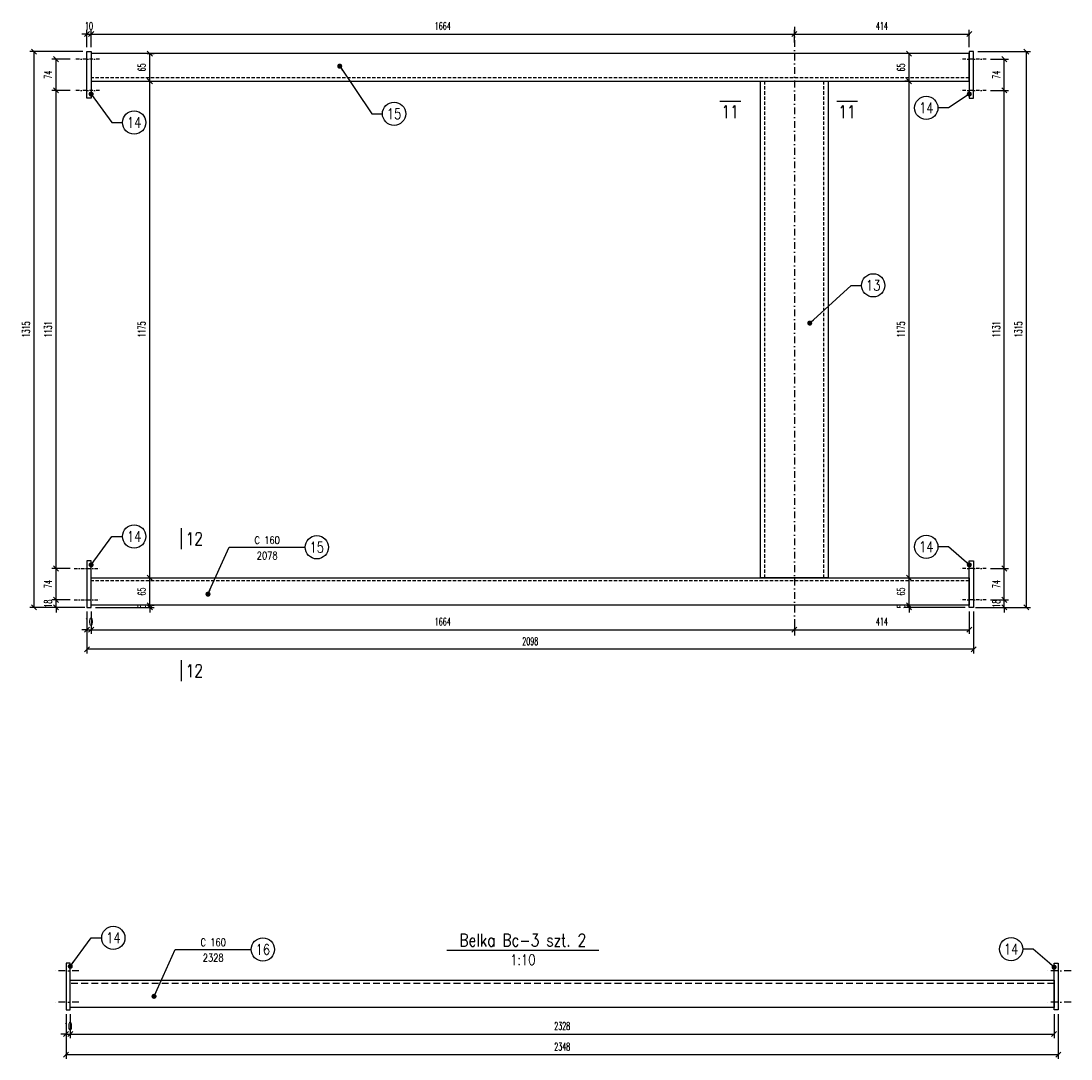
# Model space of a CAD drawing. Header units: millimetres. Extents: x -228255 to 14536, y -140109 to 119945.
# Tile 116 of 123: x -105015 to -102531, y 40035 to 42490. Entities that reach past the tile are written whole.
import ezdxf
from ezdxf.enums import TextEntityAlignment as Align

# ---------------------------------------------------------------- set-up
doc = ezdxf.new("R2010")
doc.units = ezdxf.units.MM
doc.header["$LTSCALE"] = 2.5
for name, pattern in [('DASHDOT', [25.4, 12.7, -6.35, 0, -6.35]), ('DASHDOT2', [12.7, 6.35, -3.175, 0, -3.175]), ('DASHED2', [9.525, 6.35, -3.175])]:
    doc.linetypes.add(name, pattern=pattern)
for name, color, linetype in [('Gruba', 6, 'Continuous'), ('Opisy_stal', 7, 'Continuous'), ('Osie', 134, 'DASHDOT'), ('Osie_stal', 221, 'DASHDOT2'), ('stal', 4, 'Continuous'), ('Stal_nw', 181, 'DASHED2'), ('Wymiary', 86, 'Continuous')]:
    doc.layers.add(name, color=color, linetype=linetype)
doc.styles.get("Standard").update_dxf_attribs({"font": 'romans.shx', "width": 0.65})
doc.styles.add('style1', font='romand.shx', dxfattribs={"width": 0.8})
doc.styles.add('style3', font='romans.shx', dxfattribs={"width": 0.5})
doc.dimstyles.new('Skala_10', dxfattribs={"dimtxt": 18, "dimasz": 12, "dimexe": 10, "dimexo": 10, "dimgap": 10, "dimtad": 1, "dimdec": 0, "dimdsep": 46, "dimtxsty": 'style3', "dimblk": 'OBLIQUE', "dimcen": 0, "dimdle": 1, "dimclrd": 256, "dimclre": 256, "dimclrt": 31, "dimadec": 1, "dimazin": 0, "dimtfac": 1, "dimtdec": 0, "dimtix": 1, "dimtmove": 2, "dimatfit": 0, "dimldrblk": 'DOT', "dimfxl": 1, "dimtolj": 1, "dimtzin": 0, "dimlwd": -1, "dimlwe": -1, "dimarcsym": 0})
doc.dimstyles.new('Skala_10$7', dxfattribs={"dimscale": 0, "dimtxt": 18, "dimasz": 12, "dimexe": 10, "dimexo": 15, "dimgap": 5, "dimtad": 1, "dimdec": 0, "dimrnd": 0.5, "dimzin": 9, "dimdsep": 46, "dimtxsty": 'Standard', "dimblk1": 'OBLIQUE', "dimblk2": 'OBLIQUE', "dimsah": 1, "dimcen": 10, "dimdle": 10, "dimclrt": 31, "dimadec": 0, "dimazin": 0, "dimtfac": 1, "dimtdec": 0, "dimtmove": 2, "dimatfit": 3, "dimldrblk": 'DOT', "dimfxl": 1, "dimtolj": 1, "dimtzin": 9, "dimarcsym": 0})

# ---------------------------------------------------------------- blocks, each defined once
blk = doc.blocks.new('_Oblique')
at = {"color": 0, "linetype": 'ByBlock', "lineweight": -2}
blk.add_line((-0.5, -0.5), (0.5, 0.5), dxfattribs=at)
blk = doc.blocks.new('*D471')
at = {"layer": 'Defpoints', "color": 0, "ltscale": 0.5, "transparency": 16777216}
for p in [(-104859.4, 41103.2), (-104849.4, 41103.2), (-104849.4, 41050.5)]:
    blk.add_point(p, dxfattribs=at)
at = {"layer": 'Wymiary', "ltscale": 0.5, "transparency": 16777216}
for p, q in [((-104859.4, 41093.2), (-104859.4, 41040.5)), ((-104849.4, 41093.2), (-104849.4, 41040.5)), ((-104859.4, 41050.5), (-104871.4, 41050.5)), ((-104859.4, 41050.5), (-104849.4, 41050.5)), ((-104849.4, 41050.5), (-104837.4, 41050.5))]:
    blk.add_line(p, q, dxfattribs=at)
at = {"layer": 'Wymiary', "ltscale": 0.5, "transparency": 16777216, "xscale": 12, "yscale": 12, "zscale": 12}
blk.add_blockref('_Oblique', (-104859.4, 41050.5), dxfattribs=at)
at = {"layer": 'Wymiary', "ltscale": 0.5, "transparency": 16777216, "xscale": 12, "yscale": 12, "zscale": 12, "rotation": 180}
blk.add_blockref('_Oblique', (-104849.4, 41050.5), dxfattribs=at)
at = {"layer": 'Wymiary', "color": 31, "ltscale": 0.5, "transparency": 16777216, "insert": (-104854.4, 41069.5), "char_height": 18, "attachment_point": 5, "style": 'style3'}
blk.add_mtext('\\A1;10', dxfattribs=at)
blk = doc.blocks.new('_Dot')
at = {"color": 0, "linetype": 'ByBlock', "lineweight": -2}
blk.add_line((-0.5, 0), (-1, 0), dxfattribs=at)
at = {"color": 0, "linetype": 'ByBlock', "const_width": 0.5}
blk.add_lwpolyline([(-0.25, 0, 1), (0.25, 0, 1)], format="xyb", close=True, dxfattribs=at)
blk = doc.blocks.new('*D472')
at = {"layer": 'Defpoints', "color": 0, "ltscale": 0.5, "transparency": 16777216}
for p in [(-104849.4, 41103.2), (-103185.4, 41082.7), (-103185.4, 41050.5)]:
    blk.add_point(p, dxfattribs=at)
at = {"layer": 'Wymiary', "ltscale": 0.5, "transparency": 16777216}
for p, q in [((-104849.4, 41093.2), (-104849.4, 41040.5)), ((-103185.4, 41072.7), (-103185.4, 41040.5)), ((-104850.4, 41050.5), (-103184.4, 41050.5))]:
    blk.add_line(p, q, dxfattribs=at)
at = {"layer": 'Wymiary', "ltscale": 0.5, "transparency": 16777216, "xscale": 12, "yscale": 12, "zscale": 12, "rotation": 180}
blk.add_blockref('_Oblique', (-104849.4, 41050.5), dxfattribs=at)
at = {"layer": 'Wymiary', "ltscale": 0.5, "transparency": 16777216, "xscale": 12, "yscale": 12, "zscale": 12}
blk.add_blockref('_Oblique', (-103185.4, 41050.5), dxfattribs=at)
at = {"layer": 'Wymiary', "color": 31, "ltscale": 0.5, "transparency": 16777216, "insert": (-104017.4, 41069.5), "char_height": 18, "attachment_point": 5, "style": 'style3'}
blk.add_mtext('\\A1;1664', dxfattribs=at)
blk = doc.blocks.new('*D473')
at = {"layer": 'Defpoints', "color": 0, "ltscale": 0.5, "transparency": 16777216}
for p in [(-102771.4, 41103.2), (-103185.4, 41082.7), (-102771.4, 41050.5)]:
    blk.add_point(p, dxfattribs=at)
at = {"layer": 'Wymiary', "ltscale": 0.5, "transparency": 16777216}
for p, q in [((-103185.4, 41072.7), (-103185.4, 41040.5)), ((-102771.4, 41093.2), (-102771.4, 41040.5)), ((-103186.4, 41050.5), (-102770.4, 41050.5))]:
    blk.add_line(p, q, dxfattribs=at)
at = {"layer": 'Wymiary', "ltscale": 0.5, "transparency": 16777216, "xscale": 12, "yscale": 12, "zscale": 12, "rotation": 180}
blk.add_blockref('_Oblique', (-103185.4, 41050.5), dxfattribs=at)
at = {"layer": 'Wymiary', "ltscale": 0.5, "transparency": 16777216, "xscale": 12, "yscale": 12, "zscale": 12}
blk.add_blockref('_Oblique', (-102771.4, 41050.5), dxfattribs=at)
at = {"layer": 'Wymiary', "color": 31, "ltscale": 0.5, "transparency": 16777216, "insert": (-102978.4, 41069.5), "char_height": 18, "attachment_point": 5, "style": 'style3'}
blk.add_mtext('\\A1;414', dxfattribs=at)
blk = doc.blocks.new('*D474')
at = {"layer": 'Defpoints', "color": 0, "ltscale": 0.5, "transparency": 16777216}
for p in [(-104859.4, 41103.2), (-102761.4, 41103.2), (-104859.4, 41004.2)]:
    blk.add_point(p, dxfattribs=at)
at = {"layer": 'Wymiary', "ltscale": 0.5, "transparency": 16777216}
for p, q in [((-104859.4, 41093.2), (-104859.4, 40994.2)), ((-102761.4, 41093.2), (-102761.4, 40994.2)), ((-102760.4, 41004.2), (-104860.4, 41004.2))]:
    blk.add_line(p, q, dxfattribs=at)
at = {"layer": 'Wymiary', "ltscale": 0.5, "transparency": 16777216, "xscale": 12, "yscale": 12, "zscale": 12, "rotation": 180}
blk.add_blockref('_Oblique', (-104859.4, 41004.2), dxfattribs=at)
at = {"layer": 'Wymiary', "ltscale": 0.5, "transparency": 16777216, "xscale": 12, "yscale": 12, "zscale": 12}
blk.add_blockref('_Oblique', (-102761.4, 41004.2), dxfattribs=at)
at = {"layer": 'Wymiary', "color": 31, "ltscale": 0.5, "transparency": 16777216, "insert": (-103810.4, 41023.2), "char_height": 18, "attachment_point": 5, "style": 'style3'}
blk.add_mtext('\\A1;2098', dxfattribs=at)
blk = doc.blocks.new('*D475')
at = {"layer": 'Defpoints', "color": 0, "ltscale": 0.5, "transparency": 16777216}
for p in [(-104849.4, 42459.7), (-104859.4, 42418.2), (-104849.4, 42418.2)]:
    blk.add_point(p, dxfattribs=at)
at = {"layer": 'Wymiary', "ltscale": 0.5, "transparency": 16777216}
for p, q in [((-104859.4, 42428.2), (-104859.4, 42469.7)), ((-104849.4, 42428.2), (-104849.4, 42469.7)), ((-104859.4, 42459.7), (-104871.4, 42459.7)), ((-104859.4, 42459.7), (-104849.4, 42459.7)), ((-104849.4, 42459.7), (-104837.4, 42459.7))]:
    blk.add_line(p, q, dxfattribs=at)
at = {"layer": 'Wymiary', "ltscale": 0.5, "transparency": 16777216, "xscale": 12, "yscale": 12, "zscale": 12}
blk.add_blockref('_Oblique', (-104859.4, 42459.7), dxfattribs=at)
at = {"layer": 'Wymiary', "ltscale": 0.5, "transparency": 16777216, "xscale": 12, "yscale": 12, "zscale": 12, "rotation": 180}
blk.add_blockref('_Oblique', (-104849.4, 42459.7), dxfattribs=at)
at = {"layer": 'Wymiary', "color": 31, "ltscale": 0.5, "transparency": 16777216, "insert": (-104854.4, 42478.7), "char_height": 18, "attachment_point": 5, "style": 'style3'}
blk.add_mtext('\\A1;10', dxfattribs=at)
blk = doc.blocks.new('*D476')
at = {"layer": 'Defpoints', "color": 0, "ltscale": 0.5, "transparency": 16777216}
for p in [(-103185.4, 42459.7), (-104849.4, 42418.2), (-103185.4, 42430)]:
    blk.add_point(p, dxfattribs=at)
at = {"layer": 'Wymiary', "ltscale": 0.5, "transparency": 16777216}
for p, q in [((-104849.4, 42428.2), (-104849.4, 42469.7)), ((-103185.4, 42440), (-103185.4, 42469.7)), ((-104850.4, 42459.7), (-103184.4, 42459.7))]:
    blk.add_line(p, q, dxfattribs=at)
at = {"layer": 'Wymiary', "ltscale": 0.5, "transparency": 16777216, "xscale": 12, "yscale": 12, "zscale": 12, "rotation": 180}
blk.add_blockref('_Oblique', (-104849.4, 42459.7), dxfattribs=at)
at = {"layer": 'Wymiary', "ltscale": 0.5, "transparency": 16777216, "xscale": 12, "yscale": 12, "zscale": 12}
blk.add_blockref('_Oblique', (-103185.4, 42459.7), dxfattribs=at)
at = {"layer": 'Wymiary', "color": 31, "ltscale": 0.5, "transparency": 16777216, "insert": (-104017.4, 42478.7), "char_height": 18, "attachment_point": 5, "style": 'style3'}
blk.add_mtext('\\A1;1664', dxfattribs=at)
blk = doc.blocks.new('*D477')
at = {"layer": 'Defpoints', "color": 0, "ltscale": 0.5, "transparency": 16777216}
for p in [(-102771.4, 42459.7), (-103185.4, 42430), (-102771.4, 42418.2)]:
    blk.add_point(p, dxfattribs=at)
at = {"layer": 'Wymiary', "ltscale": 0.5, "transparency": 16777216}
for p, q in [((-103185.4, 42440), (-103185.4, 42469.7)), ((-102771.4, 42428.2), (-102771.4, 42469.7)), ((-103186.4, 42459.7), (-102770.4, 42459.7))]:
    blk.add_line(p, q, dxfattribs=at)
at = {"layer": 'Wymiary', "ltscale": 0.5, "transparency": 16777216, "xscale": 12, "yscale": 12, "zscale": 12, "rotation": 180}
blk.add_blockref('_Oblique', (-103185.4, 42459.7), dxfattribs=at)
at = {"layer": 'Wymiary', "ltscale": 0.5, "transparency": 16777216, "xscale": 12, "yscale": 12, "zscale": 12}
blk.add_blockref('_Oblique', (-102771.4, 42459.7), dxfattribs=at)
at = {"layer": 'Wymiary', "color": 31, "ltscale": 0.5, "transparency": 16777216, "insert": (-102978.4, 42478.7), "char_height": 18, "attachment_point": 5, "style": 'style3'}
blk.add_mtext('\\A1;414', dxfattribs=at)
blk = doc.blocks.new('*D478')
at = {"layer": 'Defpoints', "color": 0, "ltscale": 0.5, "transparency": 16777216}
for p in [(-104984.6, 42418.2), (-104859.4, 42418.2), (-104859.4, 41103.2)]:
    blk.add_point(p, dxfattribs=at)
at = {"layer": 'Wymiary', "ltscale": 0.5, "transparency": 16777216}
for p, q in [((-104869.4, 42418.2), (-104994.6, 42418.2)), ((-104984.6, 41102.2), (-104984.6, 42419.2)), ((-104869.4, 41103.2), (-104994.6, 41103.2))]:
    blk.add_line(p, q, dxfattribs=at)
at = {"layer": 'Wymiary', "ltscale": 0.5, "transparency": 16777216, "xscale": 12, "yscale": 12, "zscale": 12}
for p, rotation in [((-104984.6, 42418.2), 90), ((-104984.6, 41103.2), 270)]:
    blk.add_blockref('_Oblique', p, dxfattribs=dict(at, rotation=rotation))
at = {"layer": 'Wymiary', "color": 31, "ltscale": 0.5, "transparency": 16777216, "insert": (-105003.6, 41760.7), "char_height": 18, "attachment_point": 5, "rotation": 90, "style": 'style3'}
blk.add_mtext('\\A1;1315', dxfattribs=at)
blk = doc.blocks.new('*D479')
at = {"layer": 'Defpoints', "color": 0, "ltscale": 0.5, "transparency": 16777216}
for p in [(-104932.3, 41121.2), (-104889.4, 41121.2), (-104854.4, 41103.2)]:
    blk.add_point(p, dxfattribs=at)
at = {"layer": 'Wymiary', "ltscale": 0.5, "transparency": 16777216}
for p, q in [((-104899.4, 41121.2), (-104942.3, 41121.2)), ((-104932.3, 41121.2), (-104932.3, 41133.2)), ((-104932.3, 41103.2), (-104932.3, 41121.2)), ((-104864.4, 41103.2), (-104942.3, 41103.2)), ((-104932.3, 41103.2), (-104932.3, 41091.2))]:
    blk.add_line(p, q, dxfattribs=at)
at = {"layer": 'Wymiary', "ltscale": 0.5, "transparency": 16777216, "xscale": 12, "yscale": 12, "zscale": 12}
for p, rotation in [((-104932.3, 41121.2), 270), ((-104932.3, 41103.2), 90)]:
    blk.add_blockref('_Oblique', p, dxfattribs=dict(at, rotation=rotation))
at = {"layer": 'Wymiary', "color": 31, "ltscale": 0.5, "transparency": 16777216, "insert": (-104951.3, 41112.2), "char_height": 18, "attachment_point": 5, "rotation": 90, "style": 'style3'}
blk.add_mtext('\\A1;18', dxfattribs=at)
blk = doc.blocks.new('*D480')
at = {"layer": 'Defpoints', "color": 0, "ltscale": 0.5, "transparency": 16777216}
for p in [(-104932.3, 41195.2), (-104889.4, 41195.2), (-104889.4, 41121.2)]:
    blk.add_point(p, dxfattribs=at)
at = {"layer": 'Wymiary', "ltscale": 0.5, "transparency": 16777216}
for p, q in [((-104899.4, 41195.2), (-104942.3, 41195.2)), ((-104932.3, 41120.2), (-104932.3, 41196.2)), ((-104899.4, 41121.2), (-104942.3, 41121.2))]:
    blk.add_line(p, q, dxfattribs=at)
at = {"layer": 'Wymiary', "ltscale": 0.5, "transparency": 16777216, "xscale": 12, "yscale": 12, "zscale": 12}
for p, rotation in [((-104932.3, 41195.2), 90), ((-104932.3, 41121.2), 270)]:
    blk.add_blockref('_Oblique', p, dxfattribs=dict(at, rotation=rotation))
at = {"layer": 'Wymiary', "color": 31, "ltscale": 0.5, "transparency": 16777216, "insert": (-104951.3, 41158.2), "char_height": 18, "attachment_point": 5, "rotation": 90, "style": 'style3'}
blk.add_mtext('\\A1;74', dxfattribs=at)
blk = doc.blocks.new('*D481')
at = {"layer": 'Defpoints', "color": 0, "ltscale": 0.5, "transparency": 16777216}
for p in [(-104932.3, 42326.2), (-104889.4, 42326.2), (-104889.4, 41195.2)]:
    blk.add_point(p, dxfattribs=at)
at = {"layer": 'Wymiary', "ltscale": 0.5, "transparency": 16777216}
for p, q in [((-104899.4, 42326.2), (-104942.3, 42326.2)), ((-104932.3, 41194.2), (-104932.3, 42327.2)), ((-104899.4, 41195.2), (-104942.3, 41195.2))]:
    blk.add_line(p, q, dxfattribs=at)
at = {"layer": 'Wymiary', "ltscale": 0.5, "transparency": 16777216, "xscale": 12, "yscale": 12, "zscale": 12}
for p, rotation in [((-104932.3, 42326.2), 90), ((-104932.3, 41195.2), 270)]:
    blk.add_blockref('_Oblique', p, dxfattribs=dict(at, rotation=rotation))
at = {"layer": 'Wymiary', "color": 31, "ltscale": 0.5, "transparency": 16777216, "insert": (-104951.3, 41760.7), "char_height": 18, "attachment_point": 5, "rotation": 90, "style": 'style3'}
blk.add_mtext('\\A1;1131', dxfattribs=at)
blk = doc.blocks.new('*D482')
at = {"layer": 'Defpoints', "color": 0, "ltscale": 0.5, "transparency": 16777216}
for p in [(-104932.3, 42400.2), (-104889.4, 42400.2), (-104889.4, 42326.2)]:
    blk.add_point(p, dxfattribs=at)
at = {"layer": 'Wymiary', "ltscale": 0.5, "transparency": 16777216}
for p, q in [((-104899.4, 42400.2), (-104942.3, 42400.2)), ((-104932.3, 42325.2), (-104932.3, 42401.2)), ((-104899.4, 42326.2), (-104942.3, 42326.2))]:
    blk.add_line(p, q, dxfattribs=at)
at = {"layer": 'Wymiary', "ltscale": 0.5, "transparency": 16777216, "xscale": 12, "yscale": 12, "zscale": 12}
for p, rotation in [((-104932.3, 42400.2), 90), ((-104932.3, 42326.2), 270)]:
    blk.add_blockref('_Oblique', p, dxfattribs=dict(at, rotation=rotation))
at = {"layer": 'Wymiary', "color": 31, "ltscale": 0.5, "transparency": 16777216, "insert": (-104951.3, 42363.2), "char_height": 18, "attachment_point": 5, "rotation": 90, "style": 'style3'}
blk.add_mtext('\\A1;74', dxfattribs=at)
blk = doc.blocks.new('*D483')
at = {"layer": 'Defpoints', "color": 0, "ltscale": 0.5, "transparency": 16777216}
for p in [(-104849.4, 41103.2), (-104715.6, 41108.2), (-104710.6, 41108.2)]:
    blk.add_point(p, dxfattribs=at)
at = {"layer": 'Wymiary', "ltscale": 0.5, "transparency": 16777216}
for p, q in [((-104710.6, 41108.2), (-104710.6, 41120.2)), ((-104839.4, 41103.2), (-104700.6, 41103.2)), ((-104710.6, 41103.2), (-104710.6, 41108.2)), ((-104710.6, 41103.2), (-104710.6, 41091.2)), ((-104705.6, 41108.2), (-104700.6, 41108.2))]:
    blk.add_line(p, q, dxfattribs=at)
at = {"layer": 'Wymiary', "ltscale": 0.5, "transparency": 16777216, "xscale": 12, "yscale": 12, "zscale": 12}
for p, rotation in [((-104710.6, 41108.2), 270), ((-104710.6, 41103.2), 90)]:
    blk.add_blockref('_Oblique', p, dxfattribs=dict(at, rotation=rotation))
at = {"layer": 'Wymiary', "color": 31, "ltscale": 0.5, "transparency": 16777216, "insert": (-104729.6, 41105.7), "char_height": 18, "attachment_point": 5, "rotation": 90, "style": 'style3'}
blk.add_mtext('\\A1;5', dxfattribs=at)
blk = doc.blocks.new('*D484')
at = {"layer": 'Defpoints', "color": 0, "ltscale": 0.5, "transparency": 16777216}
for p in [(-104710.6, 41173.2), (-104710.6, 41173.2), (-104715.6, 41108.2)]:
    blk.add_point(p, dxfattribs=at)
at = {"layer": 'Wymiary', "ltscale": 0.5, "transparency": 16777216}
for p, q in [((-104710.6, 41107.2), (-104710.6, 41174.2)), ((-104705.6, 41108.2), (-104700.6, 41108.2))]:
    blk.add_line(p, q, dxfattribs=at)
at = {"layer": 'Wymiary', "ltscale": 0.5, "transparency": 16777216, "xscale": 12, "yscale": 12, "zscale": 12}
for p, rotation in [((-104710.6, 41173.2), 90), ((-104710.6, 41108.2), 270)]:
    blk.add_blockref('_Oblique', p, dxfattribs=dict(at, rotation=rotation))
at = {"layer": 'Wymiary', "color": 31, "ltscale": 0.5, "transparency": 16777216, "insert": (-104729.6, 41140.7), "char_height": 18, "attachment_point": 5, "rotation": 90, "style": 'style3'}
blk.add_mtext('\\A1;65', dxfattribs=at)
blk = doc.blocks.new('*D485')
at = {"layer": 'Defpoints', "color": 0, "ltscale": 0.5, "transparency": 16777216}
for p in [(-104721.4, 42348.2), (-104710.6, 42348.2), (-104710.6, 41173.2)]:
    blk.add_point(p, dxfattribs=at)
at = {"layer": 'Wymiary', "ltscale": 0.5, "transparency": 16777216}
for p, q in [((-104711.4, 42348.2), (-104700.6, 42348.2)), ((-104710.6, 41172.2), (-104710.6, 42349.2))]:
    blk.add_line(p, q, dxfattribs=at)
at = {"layer": 'Wymiary', "ltscale": 0.5, "transparency": 16777216, "xscale": 12, "yscale": 12, "zscale": 12}
for p, rotation in [((-104710.6, 42348.2), 90), ((-104710.6, 41173.2), 270)]:
    blk.add_blockref('_Oblique', p, dxfattribs=dict(at, rotation=rotation))
at = {"layer": 'Wymiary', "color": 31, "ltscale": 0.5, "transparency": 16777216, "insert": (-104729.6, 41760.7), "char_height": 18, "attachment_point": 5, "rotation": 90, "style": 'style3'}
blk.add_mtext('\\A1;1175', dxfattribs=at)
blk = doc.blocks.new('*D486')
at = {"layer": 'Defpoints', "color": 0, "ltscale": 0.5, "transparency": 16777216}
for p in [(-104727.2, 42413.2), (-104710.6, 42413.2), (-104721.4, 42348.2)]:
    blk.add_point(p, dxfattribs=at)
at = {"layer": 'Wymiary', "ltscale": 0.5, "transparency": 16777216}
for p, q in [((-104717.2, 42413.2), (-104700.6, 42413.2)), ((-104710.6, 42347.2), (-104710.6, 42414.2)), ((-104711.4, 42348.2), (-104700.6, 42348.2))]:
    blk.add_line(p, q, dxfattribs=at)
at = {"layer": 'Wymiary', "ltscale": 0.5, "transparency": 16777216, "xscale": 12, "yscale": 12, "zscale": 12}
for p, rotation in [((-104710.6, 42413.2), 90), ((-104710.6, 42348.2), 270)]:
    blk.add_blockref('_Oblique', p, dxfattribs=dict(at, rotation=rotation))
at = {"layer": 'Wymiary', "color": 31, "ltscale": 0.5, "transparency": 16777216, "insert": (-104729.6, 42380.7), "char_height": 18, "attachment_point": 5, "rotation": 90, "style": 'style3'}
blk.add_mtext('\\A1;65', dxfattribs=at)
blk = doc.blocks.new('*D487')
at = {"layer": 'Defpoints', "color": 0, "ltscale": 0.5, "transparency": 16777216}
for p in [(-102761.4, 42418.2), (-102636.3, 42418.2), (-102761.4, 41103.2)]:
    blk.add_point(p, dxfattribs=at)
at = {"layer": 'Wymiary', "ltscale": 0.5, "transparency": 16777216}
for p, q in [((-102751.4, 42418.2), (-102626.3, 42418.2)), ((-102636.3, 41102.2), (-102636.3, 42419.2)), ((-102751.4, 41103.2), (-102626.3, 41103.2))]:
    blk.add_line(p, q, dxfattribs=at)
at = {"layer": 'Wymiary', "ltscale": 0.5, "transparency": 16777216, "xscale": 12, "yscale": 12, "zscale": 12}
for p, rotation in [((-102636.3, 42418.2), 90), ((-102636.3, 41103.2), 270)]:
    blk.add_blockref('_Oblique', p, dxfattribs=dict(at, rotation=rotation))
at = {"layer": 'Wymiary', "color": 31, "ltscale": 0.5, "transparency": 16777216, "insert": (-102655.3, 41760.7), "char_height": 18, "attachment_point": 5, "rotation": 90, "style": 'style3'}
blk.add_mtext('\\A1;1315', dxfattribs=at)
blk = doc.blocks.new('*D488')
at = {"layer": 'Defpoints', "color": 0, "ltscale": 0.5, "transparency": 16777216}
for p in [(-102731.4, 41121.2), (-102688.6, 41121.2), (-102766.4, 41103.2)]:
    blk.add_point(p, dxfattribs=at)
at = {"layer": 'Wymiary', "ltscale": 0.5, "transparency": 16777216}
for p, q in [((-102721.4, 41121.2), (-102678.6, 41121.2)), ((-102688.6, 41121.2), (-102688.6, 41133.2)), ((-102688.6, 41103.2), (-102688.6, 41121.2)), ((-102756.4, 41103.2), (-102678.6, 41103.2)), ((-102688.6, 41103.2), (-102688.6, 41091.2))]:
    blk.add_line(p, q, dxfattribs=at)
at = {"layer": 'Wymiary', "ltscale": 0.5, "transparency": 16777216, "xscale": 12, "yscale": 12, "zscale": 12}
for p, rotation in [((-102688.6, 41121.2), 270), ((-102688.6, 41103.2), 90)]:
    blk.add_blockref('_Oblique', p, dxfattribs=dict(at, rotation=rotation))
at = {"layer": 'Wymiary', "color": 31, "ltscale": 0.5, "transparency": 16777216, "insert": (-102707.6, 41112.2), "char_height": 18, "attachment_point": 5, "rotation": 90, "style": 'style3'}
blk.add_mtext('\\A1;18', dxfattribs=at)
blk = doc.blocks.new('*D489')
at = {"layer": 'Defpoints', "color": 0, "ltscale": 0.5, "transparency": 16777216}
for p in [(-102731.4, 41195.2), (-102688.6, 41195.2), (-102731.4, 41121.2)]:
    blk.add_point(p, dxfattribs=at)
at = {"layer": 'Wymiary', "ltscale": 0.5, "transparency": 16777216}
for p, q in [((-102721.4, 41195.2), (-102678.6, 41195.2)), ((-102688.6, 41120.2), (-102688.6, 41196.2)), ((-102721.4, 41121.2), (-102678.6, 41121.2))]:
    blk.add_line(p, q, dxfattribs=at)
at = {"layer": 'Wymiary', "ltscale": 0.5, "transparency": 16777216, "xscale": 12, "yscale": 12, "zscale": 12}
for p, rotation in [((-102688.6, 41195.2), 90), ((-102688.6, 41121.2), 270)]:
    blk.add_blockref('_Oblique', p, dxfattribs=dict(at, rotation=rotation))
at = {"layer": 'Wymiary', "color": 31, "ltscale": 0.5, "transparency": 16777216, "insert": (-102707.6, 41158.2), "char_height": 18, "attachment_point": 5, "rotation": 90, "style": 'style3'}
blk.add_mtext('\\A1;74', dxfattribs=at)
blk = doc.blocks.new('*D490')
at = {"layer": 'Defpoints', "color": 0, "ltscale": 0.5, "transparency": 16777216}
for p in [(-102731.4, 42326.2), (-102688.6, 42326.2), (-102731.4, 41195.2)]:
    blk.add_point(p, dxfattribs=at)
at = {"layer": 'Wymiary', "ltscale": 0.5, "transparency": 16777216}
for p, q in [((-102721.4, 42326.2), (-102678.6, 42326.2)), ((-102688.6, 41194.2), (-102688.6, 42327.2)), ((-102721.4, 41195.2), (-102678.6, 41195.2))]:
    blk.add_line(p, q, dxfattribs=at)
at = {"layer": 'Wymiary', "ltscale": 0.5, "transparency": 16777216, "xscale": 12, "yscale": 12, "zscale": 12}
for p, rotation in [((-102688.6, 42326.2), 90), ((-102688.6, 41195.2), 270)]:
    blk.add_blockref('_Oblique', p, dxfattribs=dict(at, rotation=rotation))
at = {"layer": 'Wymiary', "color": 31, "ltscale": 0.5, "transparency": 16777216, "insert": (-102707.6, 41760.7), "char_height": 18, "attachment_point": 5, "rotation": 90, "style": 'style3'}
blk.add_mtext('\\A1;1131', dxfattribs=at)
blk = doc.blocks.new('*D491')
at = {"layer": 'Defpoints', "color": 0, "ltscale": 0.5, "transparency": 16777216}
for p in [(-102731.4, 42400.2), (-102688.6, 42400.2), (-102731.4, 42326.2)]:
    blk.add_point(p, dxfattribs=at)
at = {"layer": 'Wymiary', "ltscale": 0.5, "transparency": 16777216}
for p, q in [((-102721.4, 42400.2), (-102678.6, 42400.2)), ((-102688.6, 42325.2), (-102688.6, 42401.2)), ((-102721.4, 42326.2), (-102678.6, 42326.2))]:
    blk.add_line(p, q, dxfattribs=at)
at = {"layer": 'Wymiary', "ltscale": 0.5, "transparency": 16777216, "xscale": 12, "yscale": 12, "zscale": 12}
for p, rotation in [((-102688.6, 42400.2), 90), ((-102688.6, 42326.2), 270)]:
    blk.add_blockref('_Oblique', p, dxfattribs=dict(at, rotation=rotation))
at = {"layer": 'Wymiary', "color": 31, "ltscale": 0.5, "transparency": 16777216, "insert": (-102707.6, 42363.2), "char_height": 18, "attachment_point": 5, "rotation": 90, "style": 'style3'}
blk.add_mtext('\\A1;74', dxfattribs=at)
blk = doc.blocks.new('*D492')
at = {"layer": 'Defpoints', "color": 0, "ltscale": 0.5, "transparency": 16777216}
for p in [(-102914.1, 41108.2), (-102909.1, 41108.2), (-102771.4, 41103.2)]:
    blk.add_point(p, dxfattribs=at)
at = {"layer": 'Wymiary', "ltscale": 0.5, "transparency": 16777216}
for p, q in [((-102914.1, 41108.2), (-102914.1, 41120.2)), ((-102919.1, 41108.2), (-102924.1, 41108.2)), ((-102781.4, 41103.2), (-102924.1, 41103.2)), ((-102914.1, 41103.2), (-102914.1, 41108.2)), ((-102914.1, 41103.2), (-102914.1, 41091.2))]:
    blk.add_line(p, q, dxfattribs=at)
at = {"layer": 'Wymiary', "ltscale": 0.5, "transparency": 16777216, "xscale": 12, "yscale": 12, "zscale": 12}
for p, rotation in [((-102914.1, 41108.2), 270), ((-102914.1, 41103.2), 90)]:
    blk.add_blockref('_Oblique', p, dxfattribs=dict(at, rotation=rotation))
at = {"layer": 'Wymiary', "color": 31, "ltscale": 0.5, "transparency": 16777216, "insert": (-102933.1, 41105.7), "char_height": 18, "attachment_point": 5, "rotation": 90, "style": 'style3'}
blk.add_mtext('\\A1;5', dxfattribs=at)
blk = doc.blocks.new('*D493')
at = {"layer": 'Defpoints', "color": 0, "ltscale": 0.5, "transparency": 16777216}
for p in [(-102914.1, 41173.2), (-102914.1, 41173.2), (-102909.1, 41108.2)]:
    blk.add_point(p, dxfattribs=at)
at = {"layer": 'Wymiary', "ltscale": 0.5, "transparency": 16777216}
for p, q in [((-102914.1, 41107.2), (-102914.1, 41174.2)), ((-102919.1, 41108.2), (-102924.1, 41108.2))]:
    blk.add_line(p, q, dxfattribs=at)
at = {"layer": 'Wymiary', "ltscale": 0.5, "transparency": 16777216, "xscale": 12, "yscale": 12, "zscale": 12}
for p, rotation in [((-102914.1, 41173.2), 90), ((-102914.1, 41108.2), 270)]:
    blk.add_blockref('_Oblique', p, dxfattribs=dict(at, rotation=rotation))
at = {"layer": 'Wymiary', "color": 31, "ltscale": 0.5, "transparency": 16777216, "insert": (-102933.1, 41140.7), "char_height": 18, "attachment_point": 5, "rotation": 90, "style": 'style3'}
blk.add_mtext('\\A1;65', dxfattribs=at)
blk = doc.blocks.new('*D494')
at = {"layer": 'Defpoints', "color": 0, "ltscale": 0.5, "transparency": 16777216}
for p in [(-102914.1, 42348.2), (-102903.3, 42348.2), (-102914.1, 41173.2)]:
    blk.add_point(p, dxfattribs=at)
at = {"layer": 'Wymiary', "ltscale": 0.5, "transparency": 16777216}
for p, q in [((-102913.3, 42348.2), (-102924.1, 42348.2)), ((-102914.1, 41172.2), (-102914.1, 42349.2))]:
    blk.add_line(p, q, dxfattribs=at)
at = {"layer": 'Wymiary', "ltscale": 0.5, "transparency": 16777216, "xscale": 12, "yscale": 12, "zscale": 12}
for p, rotation in [((-102914.1, 42348.2), 90), ((-102914.1, 41173.2), 270)]:
    blk.add_blockref('_Oblique', p, dxfattribs=dict(at, rotation=rotation))
at = {"layer": 'Wymiary', "color": 31, "ltscale": 0.5, "transparency": 16777216, "insert": (-102933.1, 41760.7), "char_height": 18, "attachment_point": 5, "rotation": 90, "style": 'style3'}
blk.add_mtext('\\A1;1175', dxfattribs=at)
blk = doc.blocks.new('*D495')
at = {"layer": 'Defpoints', "color": 0, "ltscale": 0.5, "transparency": 16777216}
for p in [(-102914.1, 42413.2), (-102903.3, 42413.2), (-102903.3, 42348.2)]:
    blk.add_point(p, dxfattribs=at)
at = {"layer": 'Wymiary', "ltscale": 0.5, "transparency": 16777216}
for p, q in [((-102913.3, 42413.2), (-102924.1, 42413.2)), ((-102914.1, 42347.2), (-102914.1, 42414.2)), ((-102913.3, 42348.2), (-102924.1, 42348.2))]:
    blk.add_line(p, q, dxfattribs=at)
at = {"layer": 'Wymiary', "ltscale": 0.5, "transparency": 16777216, "xscale": 12, "yscale": 12, "zscale": 12}
for p, rotation in [((-102914.1, 42413.2), 90), ((-102914.1, 42348.2), 270)]:
    blk.add_blockref('_Oblique', p, dxfattribs=dict(at, rotation=rotation))
at = {"layer": 'Wymiary', "color": 31, "ltscale": 0.5, "transparency": 16777216, "insert": (-102933.1, 42380.7), "char_height": 18, "attachment_point": 5, "rotation": 90, "style": 'style3'}
blk.add_mtext('\\A1;65', dxfattribs=at)
blk = doc.blocks.new('Op_el_prawy')
at = {"color": 7}
blk.add_line((0, 0), (180, 0), dxfattribs=at)
blk.add_circle((207.5, 0), 27.5, dxfattribs=at)
at = {"color": 31, "width": 0.8}
for tag, p in [('ZK_120X120X5', (90, 7.803)), ('1000', (90, -28.62))]:
    blk.add_attdef(tag, text='', height=18, dxfattribs=at).set_placement(p, align=Align.CENTER)
blk.add_attdef('22', text='', height=25, dxfattribs=at).set_placement((207.5, 0), align=Align.MIDDLE)
blk = doc.blocks.new('Elem_prawy')
at = {"color": 7}
blk.add_line((0, 0), (25, 0), dxfattribs=at)
blk.add_circle((52.5, 0), 27.5, dxfattribs=at)
at = {"color": 31, "width": 0.8}
blk.add_attdef('22', text='', height=25, dxfattribs=at).set_placement((52.5, 0), align=Align.MIDDLE)
blk = doc.blocks.new('Elem_lewy')
at = {"color": 7}
blk.add_line((0, 0), (-25, 0), dxfattribs=at)
blk.add_circle((-52.5, 0), 27.5, dxfattribs=at)
at = {"color": 31, "width": 0.8}
blk.add_attdef('22', text='', height=25, dxfattribs=at).set_placement((-52.5, 0), align=Align.MIDDLE)
blk = doc.blocks.new('*D521')
at = {"layer": 'Defpoints', "color": 0, "ltscale": 0.5, "transparency": 16777216}
for p in [(-104908.8, 40151.3), (-104898.8, 40151.3), (-104898.8, 40093.8)]:
    blk.add_point(p, dxfattribs=at)
at = {"layer": 'Wymiary', "ltscale": 0.5, "transparency": 16777216}
for p, q in [((-104908.8, 40141.3), (-104908.8, 40083.8)), ((-104898.8, 40141.3), (-104898.8, 40083.8)), ((-104908.8, 40093.8), (-104920.8, 40093.8)), ((-104908.8, 40093.8), (-104898.8, 40093.8)), ((-104898.8, 40093.8), (-104886.8, 40093.8))]:
    blk.add_line(p, q, dxfattribs=at)
at = {"layer": 'Wymiary', "ltscale": 0.5, "transparency": 16777216, "xscale": 12, "yscale": 12, "zscale": 12}
blk.add_blockref('_Oblique', (-104908.8, 40093.8), dxfattribs=at)
at = {"layer": 'Wymiary', "ltscale": 0.5, "transparency": 16777216, "xscale": 12, "yscale": 12, "zscale": 12, "rotation": 180}
blk.add_blockref('_Oblique', (-104898.8, 40093.8), dxfattribs=at)
at = {"layer": 'Wymiary', "color": 31, "ltscale": 0.5, "transparency": 16777216, "insert": (-104903.8, 40112.8), "char_height": 18, "attachment_point": 5, "style": 'style3'}
blk.add_mtext('\\A1;10', dxfattribs=at)
blk = doc.blocks.new('*D522')
at = {"layer": 'Defpoints', "color": 0, "ltscale": 0.5, "transparency": 16777216}
for p in [(-104898.8, 40151.3), (-102570.8, 40151.3), (-102570.8, 40093.8)]:
    blk.add_point(p, dxfattribs=at)
at = {"layer": 'Wymiary', "ltscale": 0.5, "transparency": 16777216}
for p, q in [((-104898.8, 40141.3), (-104898.8, 40083.8)), ((-102570.8, 40141.3), (-102570.8, 40083.8)), ((-104899.8, 40093.8), (-102569.8, 40093.8))]:
    blk.add_line(p, q, dxfattribs=at)
at = {"layer": 'Wymiary', "ltscale": 0.5, "transparency": 16777216, "xscale": 12, "yscale": 12, "zscale": 12, "rotation": 180}
blk.add_blockref('_Oblique', (-104898.8, 40093.8), dxfattribs=at)
at = {"layer": 'Wymiary', "ltscale": 0.5, "transparency": 16777216, "xscale": 12, "yscale": 12, "zscale": 12}
blk.add_blockref('_Oblique', (-102570.8, 40093.8), dxfattribs=at)
at = {"layer": 'Wymiary', "color": 31, "ltscale": 0.5, "transparency": 16777216, "insert": (-103734.8, 40112.8), "char_height": 18, "attachment_point": 5, "style": 'style3'}
blk.add_mtext('\\A1;2328', dxfattribs=at)
blk = doc.blocks.new('*D523')
at = {"layer": 'Defpoints', "color": 0, "ltscale": 0.5, "transparency": 16777216}
for p in [(-104908.8, 40151.3), (-102560.8, 40151.3), (-104908.8, 40044.9)]:
    blk.add_point(p, dxfattribs=at)
at = {"layer": 'Wymiary', "ltscale": 0.5, "transparency": 16777216}
for p, q in [((-104908.8, 40141.3), (-104908.8, 40034.9)), ((-102560.8, 40141.3), (-102560.8, 40034.9)), ((-102559.8, 40044.9), (-104909.8, 40044.9))]:
    blk.add_line(p, q, dxfattribs=at)
at = {"layer": 'Wymiary', "ltscale": 0.5, "transparency": 16777216, "xscale": 12, "yscale": 12, "zscale": 12, "rotation": 180}
blk.add_blockref('_Oblique', (-104908.8, 40044.9), dxfattribs=at)
at = {"layer": 'Wymiary', "ltscale": 0.5, "transparency": 16777216, "xscale": 12, "yscale": 12, "zscale": 12}
blk.add_blockref('_Oblique', (-102560.8, 40044.9), dxfattribs=at)
at = {"layer": 'Wymiary', "color": 31, "ltscale": 0.5, "transparency": 16777216, "insert": (-103734.8, 40063.9), "char_height": 18, "attachment_point": 5, "style": 'style3'}
blk.add_mtext('\\A1;2348', dxfattribs=at)

msp = doc.modelspace()

# ---------------------------------------------------------------- linework, layer by layer
at = {"layer": 'Gruba', "const_width": 3}
for points in [[(-103362.06, 42300.54), (-103312.06, 42300.54)], [(-103085.48, 42300.54), (-103035.48, 42300.54)], [(-104635.83, 41290.78), (-104635.83, 41240.78)], [(-104635.83, 40978.5), (-104635.83, 40928.5)]]:
    msp.add_lwpolyline(points, dxfattribs=at)
at = {"layer": 'Gruba', "ltscale": 0.5, "const_width": 3}
msp.add_lwpolyline([(-104008.01, 40292.09), (-103648.01, 40292.09)], dxfattribs=at)
at = {"layer": 'Osie', "ltscale": 0.5}
msp.add_line((-103185.44, 42476.74), (-103185.44, 41036.45), dxfattribs=at)
at = {"layer": 'Osie_stal', "ltscale": 0.5}
for p, q in [((-104829.44, 42400.2), (-104889.44, 42400.2)), ((-102731.44, 42400.2), (-102791.44, 42400.2)), ((-104829.44, 42326.2), (-104889.44, 42326.2)), ((-102731.44, 42326.2), (-102791.44, 42326.2)), ((-104889.44, 41195.2), (-104829.44, 41195.2)), ((-102731.44, 41195.2), (-102791.44, 41195.2)), ((-104889.44, 41121.2), (-104829.44, 41121.2)), ((-102731.44, 41121.2), (-102791.44, 41121.2))]:
    msp.add_line(p, q, dxfattribs=at)
at = {"layer": 'Osie_stal'}
for p, q in [((-104878.81, 40243.35), (-104938.81, 40243.35)), ((-102530.81, 40243.35), (-102590.81, 40243.35)), ((-104878.81, 40169.35), (-104938.81, 40169.35)), ((-102530.81, 40169.35), (-102590.81, 40169.35))]:
    msp.add_line(p, q, dxfattribs=at)
at = {"layer": 'stal', "ltscale": 0.5}
for points in [[(-104849.44, 42418.2), (-104849.44, 42308.2), (-104859.44, 42308.2), (-104859.44, 42418.2)], [(-104849.44, 42413.2), (-104849.44, 42348.2), (-102771.44, 42348.2), (-102771.44, 42413.2)], [(-102771.44, 42418.2), (-102771.44, 42308.2), (-102761.44, 42308.2), (-102761.44, 42418.2)], [(-103265.44, 41173.2), (-103265.44, 42348.2), (-103105.44, 42348.2), (-103105.44, 41173.2)], [(-104849.44, 41103.2), (-104849.44, 41213.2), (-104859.44, 41213.2), (-104859.44, 41103.2)], [(-102771.44, 41103.2), (-102771.44, 41213.2), (-102761.44, 41213.2), (-102761.44, 41103.2)], [(-104849.44, 41108.2), (-104849.44, 41173.2), (-102771.44, 41173.2), (-102771.44, 41108.2)]]:
    msp.add_lwpolyline(points, close=True, dxfattribs=at)
at = {"layer": 'stal'}
for points in [[(-104898.81, 40151.35), (-104898.81, 40261.35), (-104908.81, 40261.35), (-104908.81, 40151.35)], [(-102570.81, 40151.35), (-102570.81, 40261.35), (-102560.81, 40261.35), (-102560.81, 40151.35)], [(-104898.81, 40156.35), (-104898.81, 40221.35), (-102570.81, 40221.35), (-102570.81, 40156.35)]]:
    msp.add_lwpolyline(points, close=True, dxfattribs=at)
at = {"layer": 'Stal_nw', "ltscale": 0.5}
for p, q in [((-102771.44, 42355.7), (-104849.44, 42355.7)), ((-103254.94, 41173.2), (-103254.94, 42348.2)), ((-103115.94, 41173.2), (-103115.94, 42348.2)), ((-102771.44, 41165.7), (-104849.44, 41165.7))]:
    msp.add_line(p, q, dxfattribs=at)
at = {"layer": 'Stal_nw'}
msp.add_line((-102570.81, 40213.85), (-104898.81, 40213.85), dxfattribs=at)

# ---------------------------------------------------------------- block references
at = {"layer": 'Opisy_stal', "ltscale": 0.5}
for name, p, values in [('Elem_prawy', (-104185.17, 42271), {'22': '15'}), ('Elem_lewy', (-102820.74, 42284.88), {'22': '14'}), ('Elem_prawy', (-104800.13, 42250.35), {'22': '14'}), ('Elem_prawy', (-103051.35, 41865.11), {'22': '13'}), ('Elem_prawy', (-104800.13, 41271.05), {'22': '14'}), ('Op_el_prawy', (-104522.88, 41245.45), {'1000': '2078', 'ZK_120X120X5': 'C 160', '22': '15'}), ('Elem_lewy', (-102820.74, 41246.76), {'22': '14'}), ('Elem_prawy', (-104849.51, 40321.34), {'22': '14'}), ('Op_el_prawy', (-104650.59, 40294.01), {'1000': '2328', 'ZK_120X120X5': 'C 160', '22': '16'}), ('Elem_lewy', (-102620.11, 40294.91), {'22': '14'})]:
    msp.add_blockref(name, p, dxfattribs=at).add_auto_attribs(values)

# ---------------------------------------------------------------- texts
at = {"layer": 'Gruba', "style": 'style1', "width": 0.8}
for p in [(-103337.39, 42290.54), (-103060.81, 42290.54)]:
    msp.add_text('11', height=30, dxfattribs=at).set_placement(p, align=Align.TOP_CENTER)
for p in [(-104625.83, 41265.78), (-104625.83, 40953.5)]:
    msp.add_text('12', height=30, dxfattribs=at).set_placement(p, align=Align.MIDDLE_LEFT)
at = {"layer": 'Gruba', "ltscale": 0.5, "style": 'style1', "width": 0.8}
msp.add_text('Belka Bc-3 szt. 2', height=30, dxfattribs=at).set_placement((-103828.01, 40292.09), align=Align.BOTTOM_CENTER)
msp.add_text('1:10', height=25, dxfattribs=at).set_placement((-103828.01, 40282.09), align=Align.TOP_CENTER)

# ---------------------------------------------------------------- dimensions: what is measured, and where the dimension line sits
at = {"layer": 'Wymiary', "ltscale": 0.5}
for base, p1, p2, picture, middle in [((-104849.44, 42459.65), (-104859.44, 42418.2), (-104849.44, 42418.2), '*D475', (-104854.44, 42478.65)), ((-103185.44, 42459.65), (-104849.44, 42418.2), (-103185.44, 42430.04), '*D476', (-104017.44, 42478.65)), ((-102771.44, 42459.65), (-103185.44, 42430.04), (-102771.44, 42418.2), '*D477', (-102978.44, 42478.65)), ((-104849.44, 41050.47), (-104859.44, 41103.2), (-104849.44, 41103.2), '*D471', (-104854.44, 41069.47)), ((-104859.44, 41004.24), (-102761.44, 41103.2), (-104859.44, 41103.2), '*D474', (-103810.44, 41023.24)), ((-103185.44, 41050.47), (-104849.44, 41103.2), (-103185.44, 41082.66), '*D472', (-104017.44, 41069.47)), ((-102771.44, 41050.47), (-103185.44, 41082.66), (-102771.44, 41103.2), '*D473', (-102978.44, 41069.47)), ((-104898.81, 40093.76), (-104908.81, 40151.35), (-104898.81, 40151.35), '*D521', (-104903.81, 40112.76)), ((-104908.81, 40044.87), (-102560.81, 40151.35), (-104908.81, 40151.35), '*D523', (-103734.81, 40063.87)), ((-102570.81, 40093.76), (-104898.81, 40151.35), (-102570.81, 40151.35), '*D522', (-103734.81, 40112.76))]:
    dim = msp.add_linear_dim(base=base, p1=p1, p2=p2, dimstyle='Skala_10', dxfattribs=at)
    dim.commit()
    dim.dimension.update_dxf_attribs({"geometry": picture, "text_midpoint": middle})
for base, p1, p2, picture, middle in [((-104984.59, 42418.2), (-104859.44, 41103.2), (-104859.44, 42418.2), '*D478', (-105003.59, 41760.7)), ((-104710.59, 42413.2), (-104721.42, 42348.2), (-104727.22, 42413.2), '*D486', (-104729.59, 42380.7)), ((-102914.1, 42413.2), (-102903.28, 42348.2), (-102903.28, 42413.2), '*D495', (-102933.1, 42380.7)), ((-102636.28, 42418.2), (-102761.44, 41103.2), (-102761.44, 42418.2), '*D487', (-102655.28, 41760.7)), ((-104932.29, 42400.2), (-104889.44, 42326.2), (-104889.44, 42400.2), '*D482', (-104951.29, 42363.2)), ((-102688.58, 42400.2), (-102731.44, 42326.2), (-102731.44, 42400.2), '*D491', (-102707.58, 42363.2)), ((-104710.59, 42348.2), (-104710.59, 41173.2), (-104721.42, 42348.2), '*D485', (-104729.59, 41760.7)), ((-102914.1, 42348.2), (-102914.1, 41173.2), (-102903.28, 42348.2), '*D494', (-102933.1, 41760.7)), ((-104932.29, 42326.2), (-104889.44, 41195.2), (-104889.44, 42326.2), '*D481', (-104951.29, 41760.7)), ((-102688.58, 42326.2), (-102731.44, 41195.2), (-102731.44, 42326.2), '*D490', (-102707.58, 41760.7)), ((-104932.29, 41195.2), (-104889.44, 41121.2), (-104889.44, 41195.2), '*D480', (-104951.29, 41158.2)), ((-102688.58, 41195.2), (-102731.44, 41121.2), (-102731.44, 41195.2), '*D489', (-102707.58, 41158.2)), ((-104710.59, 41173.2), (-104715.63, 41108.2), (-104710.59, 41173.2), '*D484', (-104729.59, 41140.7)), ((-102914.1, 41173.2), (-102909.06, 41108.2), (-102914.1, 41173.2), '*D493', (-102933.1, 41140.7)), ((-104932.29, 41121.2), (-104854.44, 41103.2), (-104889.44, 41121.2), '*D479', (-104951.29, 41112.2)), ((-104710.59, 41108.2), (-104849.44, 41103.2), (-104715.63, 41108.2), '*D483', (-104729.59, 41105.7)), ((-102914.1, 41108.2), (-102771.44, 41103.2), (-102909.06, 41108.2), '*D492', (-102933.1, 41105.7)), ((-102688.58, 41121.2), (-102766.44, 41103.2), (-102731.44, 41121.2), '*D488', (-102707.58, 41112.2))]:
    dim = msp.add_linear_dim(base=base, p1=p1, p2=p2, angle=90, dimstyle='Skala_10', dxfattribs=at)
    dim.commit()
    dim.dimension.update_dxf_attribs({"geometry": picture, "text_midpoint": middle})

# ---------------------------------------------------------------- leaders
at = {"layer": 'Opisy_stal', "ltscale": 0.5}
for points in [[(-104261.24, 42383.61), (-104185.17, 42271)], [(-104849.44, 42317.61), (-104800.13, 42250.35)], [(-102771.44, 42317.61), (-102820.74, 42284.88)], [(-103149.11, 41775.79), (-103051.35, 41865.11)], [(-104849.44, 41203.79), (-104800.13, 41271.05)], [(-104572.91, 41134.59), (-104522.88, 41245.45)], [(-102771.44, 41203.79), (-102820.74, 41246.76)], [(-104898.81, 40254.08), (-104849.51, 40321.34)], [(-104700.62, 40183.15), (-104650.59, 40294.01)], [(-102570.81, 40251.94), (-102620.11, 40294.91)]]:
    msp.add_leader(points, dimstyle='Skala_10$7', override={"dimscale": 1, "dimtad": 0}, dxfattribs=at)

doc.saveas('drawing.dxf')
